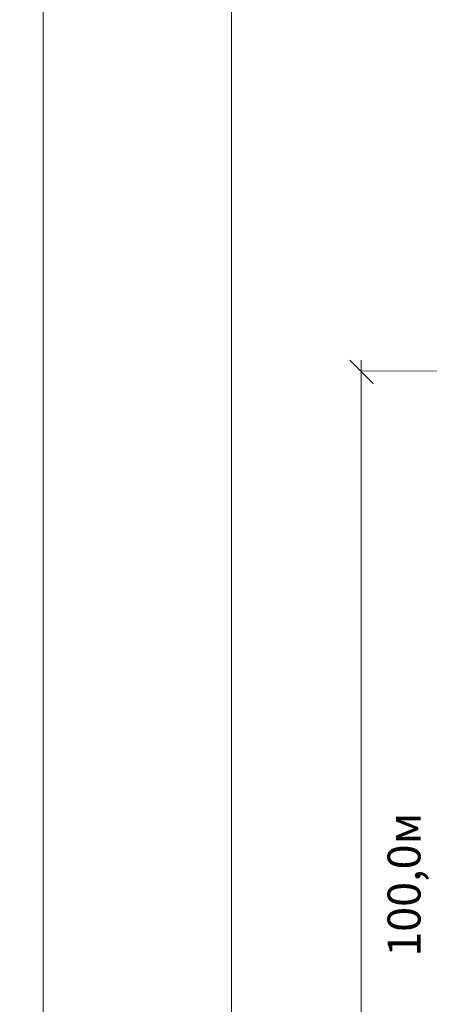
# Model space of a CAD drawing. Header units: millimetres. Extents: x -1722610 to 3896328, y -6858570 to -1329430.
# Tile 9 of 51: x 3071163 to 3075512, y -3468865 to -3458409. Entities that reach past the tile are written whole.
import ezdxf

# ---------------------------------------------------------------- set-up
doc = ezdxf.new("R2010")
doc.units = ezdxf.units.MM
doc.layers.get('0').update_dxf_attribs({"lineweight": 5})
doc.layers.add('PDF_Geometry', color=7, linetype='Continuous')
doc.styles.get("Standard").update_dxf_attribs({"font": 'arial.ttf'})

msp = doc.modelspace()

# ---------------------------------------------------------------- linework, layer by layer
at = {"lineweight": 0}
for points in [[(3071413.1284, -3486020.0462), (3029413.1284, -3486020.0462), (3029413.1284, -3456320.0462), (3071413.1284, -3456320.0462)], [(3113413.1284, -3486020.0462), (3071413.1284, -3486020.0462), (3071413.1284, -3456320.0462), (3113413.1284, -3456320.0462)], [(3112913.1284, -3485520.0462), (3073413.1284, -3485520.0462), (3073413.1284, -3456820.0462), (3112913.1284, -3456820.0462)]]:
    msp.add_lwpolyline(points, close=True, dxfattribs=at)
at = {"layer": 'PDF_Geometry', "color": 5, "lineweight": 18}
for points in [[(3074917.1564, -3462272.8212), (3074667.2884, -3462022.9567)], [(3074790.1067, -3462022.9567), (3074790.1067, -3481876.5983)], [(3082915.144, -3462150.0065), (3074790.1067, -3462137.3015)]]:
    msp.add_lwpolyline(points, dxfattribs=at)

# ---------------------------------------------------------------- texts
at = {"insert": (3075068.3932, -3468360.0849), "char_height": 350, "attachment_point": 1, "rotation": 90}
msp.add_mtext_dynamic_manual_height_columns('{\\fISOCPEUR|b0|i0|c0|p34;100\\fISOCPEUR|b0|i0|c204|p34;,0м}', width=2337.80306, gutter_width=2692.112, heights=[234.6597], dxfattribs=at)

doc.saveas('drawing.dxf')
